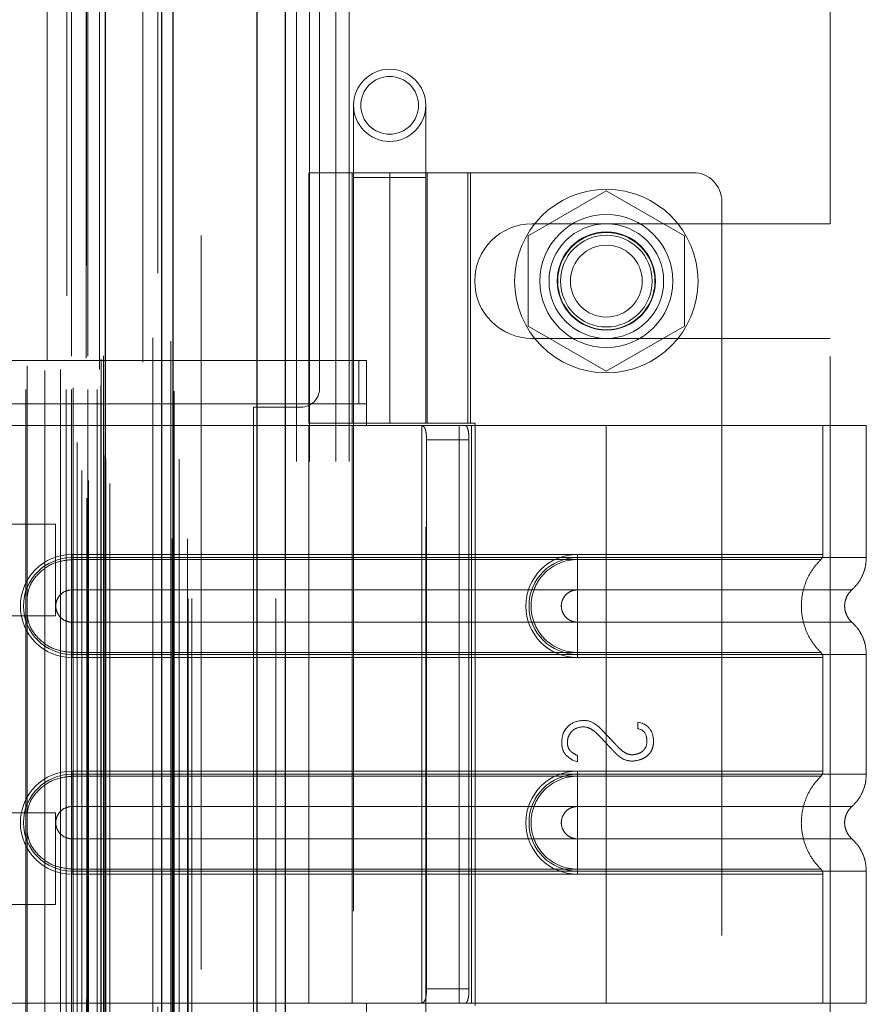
# Model space of a CAD drawing. Header units: inches. Extents: x 0.2 to 10.8, y 0.2 to 8.2.
# Tile 126 of 156: x 5.814 to 5.93, y 3.3 to 3.435. Entities that reach past the tile are written whole.
import ezdxf

# ---------------------------------------------------------------- set-up
doc = ezdxf.new("R2010")
doc.units = ezdxf.units.IN
doc.header["$MEASUREMENT"] = 0
doc.linetypes.add('HIDDEN', pattern=[0.075, 0.05, -0.025])
doc.layers.add('DIMENSIONS', color=140, linetype='Continuous')
doc.styles.add('SLDTEXTSTYLE0', font='TXT', dxfattribs={"width": 0.7})
doc.dimstyles.new('SLDDIMSTYLE0', dxfattribs={"dimtxt": 0.084961, "dimasz": 0.13, "dimexe": 0, "dimexo": 0.0625, "dimgap": 0.02124, "dimtad": 0, "dimtih": 1, "dimtoh": 1, "dimlfac": 20, "dimrnd": 1e-09, "dimzin": 12, "dimdsep": 46, "dimtxsty": 'SLDTEXTSTYLE0', "dimsah": 1, "dimcen": 0.09, "dimadec": 0, "dimazin": 3, "dimtfac": 1, "dimtofl": 0, "dimtmove": 0, "dimatfit": 3, "dimfxl": 0, "dimfrac": 2, "dimtolj": 1, "dimtzin": 12, "dimarcsym": 0})

# ---------------------------------------------------------------- blocks, each defined once
blk = doc.blocks.new('_D_18')
at = {"layer": 'DIMENSIONS'}
for p, q in [((5.80191, 4.9986), (5.37507, 4.9986)), ((5.50007, 4.9986), (5.50007, 4.26256)), ((5.3385, 4.10851), (5.30997, 4.10851)), ((5.30997, 4.10851), (5.30997, 3.97348)), ((5.66164, 4.10851), (5.69017, 4.10851)), ((5.69017, 4.10851), (5.69017, 3.97348)), ((5.30997, 3.97348), (5.3385, 3.97348)), ((5.69017, 3.97348), (5.66164, 3.97348)), ((5.50007, 3.1744), (5.50007, 3.95446)), ((5.80191, 3.1744), (5.37507, 3.1744))]:
    blk.add_line(p, q, dxfattribs=at)
for points in [[(5.50007, 4.9986), (5.48007, 4.8686), (5.52007, 4.8686)], [(5.50007, 3.1744), (5.52007, 3.3044), (5.48007, 3.3044)]]:
    blk.add_solid(points, dxfattribs=at)
at = {"layer": 'DIMENSIONS', "char_height": 0.083333, "attachment_point": 1, "style": 'SLDTEXTSTYLE0'}
for s, insert in [('36.48', (5.3385, 4.23495)), ('926.7', (5.3385, 4.0809))]:
    blk.add_mtext(s, dxfattribs=dict(at, insert=insert))
blk = doc.blocks.new('_D_19')
at = {"layer": 'DIMENSIONS'}
for p, q in [((5.78356, 5.06775), (4.86961, 5.06775)), ((4.99461, 5.06775), (4.99461, 4.31812)), ((4.83304, 4.18799), (4.80451, 4.18799)), ((4.80451, 4.18799), (4.80451, 4.05296)), ((5.15619, 4.18799), (5.18472, 4.18799)), ((5.18472, 4.18799), (5.18472, 4.05296)), ((4.80451, 4.05296), (4.83304, 4.05296)), ((5.18472, 4.05296), (5.15619, 4.05296)), ((4.99461, 3.1052), (4.99461, 3.89891)), ((5.78356, 3.1052), (4.86961, 3.1052))]:
    blk.add_line(p, q, dxfattribs=at)
for points in [[(4.99461, 5.06775), (4.97461, 4.93775), (5.01461, 4.93775)], [(4.99461, 3.1052), (5.01461, 3.2352), (4.97461, 3.2352)]]:
    blk.add_solid(points, dxfattribs=at)
at = {"layer": 'DIMENSIONS', "char_height": 0.083333, "attachment_point": 1, "style": 'SLDTEXTSTYLE0'}
for s, insert in [('39.25', (4.83304, 4.31443)), ('997.0', (4.83304, 4.16038)), ('OPENING', (4.73258, 4.00633))]:
    blk.add_mtext(s, dxfattribs=dict(at, insert=insert))

msp = doc.modelspace()

# ---------------------------------------------------------------- linework, layer by layer
at = {"color": 7, "linetype": 'Continuous', "lineweight": 25}
for p, q in [((5.8465915, 3.0557523), (5.8465915, 5.1225418)), ((5.8504098, 5.12325), (5.8504098, 3.0557523)), ((5.8335643, 3.0557523), (5.8335643, 5.1170023)), ((5.8351459, 3.0557523), (5.8351459, 5.1171577)), ((5.8258824, 3.071415), (5.8258824, 5.1015798))]:
    msp.add_line(p, q, dxfattribs=at)
at = {"color": 7, "linetype": 'HIDDEN', "lineweight": 18}
for p, q in [((5.8465915, 3.0557523), (5.8465915, 5.1225418)), ((5.849137, 3.0557523), (5.849137, 5.1225418)), ((5.849137, 3.0557523), (5.849137, 5.1225418)), ((5.8504098, 5.12325), (5.8504098, 3.0557523)), ((5.8504098, 3.0557523), (5.8504098, 5.12325)), ((5.8504098, 3.0557523), (5.8504098, 5.12325)), ((5.8351459, 3.0557523), (5.8351459, 5.1171577)), ((5.8371643, 3.0557523), (5.8371643, 5.1170023)), ((5.8376915, 3.0557523), (5.8376915, 5.1171577)), ((5.8376915, 3.0557523), (5.8376915, 5.1171577)), ((5.8349933, 3.0639328), (5.8349933, 5.1090621)), ((5.8233471, 3.0694146), (5.8233471, 5.1035803)), ((5.8233471, 3.0694146), (5.8233471, 5.1035803)), ((5.8220645, 3.0724558), (5.8220645, 5.1005391)), ((5.8232965, 5.1011239), (5.8232965, 3.071871)), ((5.8236023, 3.071817), (5.8236023, 5.1011778)), ((5.8265076, 3.071415), (5.8265076, 5.1015798)), ((5.8226599, 3.0732087), (5.8226599, 5.099809)), ((5.8330402, 5.1000814), (5.8330402, 3.0729131)), ((5.8259277, 3.0747056), (5.8259277, 5.0982892)), ((5.8259438, 3.0748314), (5.8259438, 5.0981634)), ((5.8359578, 3.074731), (5.8359578, 5.0982584)), ((5.8206258, 5.0969964), (5.8206258, 3.0760033)), ((5.8256568, 3.0752838), (5.8256568, 5.097711)), ((5.8256568, 3.0752838), (5.8256568, 5.097711)), ((5.8220459, 3.076984), (5.8220459, 5.0960108)), ((5.8309782, 5.093322), (5.8309782, 3.0796717)), ((5.815048, 3.0842256), (5.815048, 5.0887692)), ((5.8205503, 3.0842256), (5.8205503, 5.0887692)), ((5.8212542, 5.0887692), (5.8212542, 3.0842256)), ((5.8212542, 3.0842256), (5.8212542, 5.0887692)), ((5.8215042, 3.0844756), (5.8215042, 5.0885192)), ((5.8232542, 5.0885192), (5.8232542, 3.0844756)), ((5.8235042, 3.0842256), (5.8235042, 5.0887692)), ((5.8235042, 5.0887692), (5.8235042, 3.0842256)), ((5.8247484, 3.0842256), (5.8247484, 5.0887692)), ((5.8247484, 3.0842256), (5.8247484, 5.0887692)), ((5.8352551, 3.083997), (5.8352551, 5.0889992)), ((5.8179712, 5.0882276), (5.8179712, 3.0847655)), ((5.8252542, 3.0847256), (5.8252542, 5.0882692)), ((5.8252542, 3.0847256), (5.8252542, 5.0882692)), ((5.8176428, 3.0868027), (5.8176428, 5.0861921)), ((5.8176428, 3.0868027), (5.8176428, 5.0861921)), ((5.8197758, 3.0869504), (5.8197758, 5.0860436)), ((5.8251076, 5.0869724), (5.8251076, 3.0860224)), ((5.8152092, 3.087468), (5.8152092, 5.0855312)), ((5.8252965, 3.0883735), (5.8252965, 5.0846213)), ((5.8252965, 3.0883735), (5.8252965, 5.0846213)), ((5.8256248, 3.0888374), (5.8256248, 5.0841575)), ((5.8256248, 3.0888374), (5.8256248, 5.0841575)), ((5.8323399, 3.0912916), (5.8323399, 5.0817032)), ((5.8348202, 3.0908244), (5.8348202, 5.0821496)), ((5.8389643, 3.1052023), (5.8389643, 5.0677523)), ((5.8389643, 3.1052023), (5.8389643, 5.0677523)), ((5.8389643, 3.1052023), (5.8389643, 5.0677523)), ((5.8389643, 3.1052023), (5.8389643, 5.0677523)), ((5.8550643, 3.3843273), (5.8550643, 3.7932773)), ((5.8519143, 3.1744023), (5.8519143, 3.5055023)), ((5.8519143, 3.1744023), (5.8519143, 3.5055023)), ((5.8537143, 3.1744023), (5.8537143, 3.5055023)), ((5.8573143, 3.1744023), (5.8573143, 3.5055023)), ((5.8591143, 3.1744023), (5.8591143, 3.5055023)), ((5.8591143, 3.1744023), (5.8591143, 3.5055023)), ((5.9246643, 3.4068148), (5.9246643, 3.4561586)), ((5.8597154, 3.4229575), (5.8597154, 3.4131149)), ((5.869558, 3.4131149), (5.869558, 3.4229575)), ((5.8536131, 3.4137764), (5.8756603, 3.4137764)), ((5.8536131, 3.4137764), (5.8536131, 3.3796228)), ((5.8595186, 3.4137764), (5.8595186, 3.3796228)), ((5.8646367, 3.4137764), (5.8646367, 3.3796228)), ((5.8646367, 3.3796228), (5.8646367, 3.4137764)), ((5.8695804, 3.4137764), (5.8695804, 3.3796228)), ((5.8697548, 3.3796228), (5.8697548, 3.4137764)), ((5.8752847, 3.3796228), (5.8752847, 3.4137764)), ((5.9059753, 3.4137764), (5.8756603, 3.4137764)), ((5.8756603, 3.3796228), (5.8756603, 3.4137764)), ((5.869558, 3.4131149), (5.8597154, 3.4131149)), ((5.8597154, 3.4131149), (5.8597154, 3.2654771)), ((5.869558, 3.2654771), (5.869558, 3.4131149)), ((5.8941643, 3.4112999), (5.8835143, 3.4051511)), ((5.9048143, 3.4051511), (5.8941643, 3.4112999)), ((5.9099123, 3.4098393), (5.9099123, 3.2700756)), ((5.8840393, 3.4068148), (5.9246643, 3.4068148)), ((5.8835143, 3.4051511), (5.8835143, 3.3928536)), ((5.9048143, 3.3928536), (5.9048143, 3.4051511)), ((5.8835143, 3.3928536), (5.8941643, 3.3867048)), ((5.8941643, 3.3867048), (5.9048143, 3.3928536)), ((5.8840393, 3.3911898), (5.9246643, 3.3911898)), ((5.9246643, 3.2887148), (5.9246643, 3.3911898)), ((5.8604113, 3.3881858), (5.8061991, 3.3881858)), ((5.8604113, 3.3822803), (5.8604113, 3.3881858)), ((5.8604113, 3.3881858), (5.8614871, 3.3881858)), ((5.8614871, 3.3822803), (5.8614871, 3.3881858)), ((5.8604113, 3.3822803), (5.8061991, 3.3822803)), ((5.8460643, 3.2980773), (5.8460643, 3.3818273)), ((5.8460643, 3.3818273), (5.8525643, 3.3818273)), ((5.8614871, 3.3822803), (5.8604113, 3.3822803)), ((5.8614871, 3.3822803), (5.8614871, 3.3793275)), ((5.8614871, 3.3793275), (5.8075501, 3.3793275)), ((5.8614871, 3.3793275), (5.8075501, 3.3793275)), ((5.8756603, 3.3796228), (5.8536131, 3.3796228)), ((5.8614871, 3.3793275), (5.8536131, 3.3793275)), ((5.8536131, 3.3793275), (5.8536131, 3.3005874)), ((5.8595186, 3.3793275), (5.8595186, 3.3005874)), ((5.8941643, 3.3793275), (5.8614871, 3.3793275)), ((5.8690234, 3.3793275), (5.8690234, 3.3005874)), ((5.874085, 3.3793275), (5.874085, 3.3005874)), ((5.8756603, 3.3796228), (5.8762689, 3.3796228)), ((5.8757722, 3.3793275), (5.8757722, 3.3005874)), ((5.8757722, 3.3793275), (5.8757722, 3.3005874)), ((5.8762689, 3.3796228), (5.8762689, 3.3002921)), ((5.8941643, 3.3793275), (5.8941643, 3.3613235)), ((5.9295973, 3.3793275), (5.8941643, 3.3793275)), ((5.8941643, 3.3793275), (5.8941643, 3.3613235)), ((5.8941643, 3.3793275), (5.8941643, 3.3617499)), ((5.8941643, 3.3793275), (5.8941643, 3.3617499)), ((5.9236918, 3.3617499), (5.9236918, 3.3793275)), ((5.9295973, 3.3613235), (5.9295973, 3.3793275)), ((5.8696551, 3.377359), (5.8696551, 3.3025559)), ((5.8754456, 3.377359), (5.8696551, 3.377359)), ((5.8754456, 3.377359), (5.8754456, 3.3025559)), ((5.8191076, 3.3658724), (5.7956701, 3.3658724)), ((5.8191076, 3.3533724), (5.8191076, 3.3658724)), ((5.8213296, 3.3617499), (5.8941643, 3.3617499)), ((5.8213296, 3.3617499), (5.8213296, 3.3610476)), ((5.8941643, 3.3617499), (5.8902272, 3.3617499)), ((5.8902272, 3.3617499), (5.8902272, 3.3610476)), ((5.8213296, 3.3613235), (5.8941643, 3.3613235)), ((5.8213296, 3.3613235), (5.8213296, 3.3569186)), ((5.8213296, 3.3610476), (5.8941643, 3.3610476)), ((5.8902272, 3.3613235), (5.8902272, 3.3569186)), ((5.8941643, 3.3613235), (5.8902272, 3.3613235)), ((5.8941643, 3.3610476), (5.8902272, 3.3610476)), ((5.8213296, 3.3569186), (5.8941643, 3.3569186)), ((5.8941643, 3.3569186), (5.8902272, 3.3569186)), ((5.7956701, 3.3533724), (5.8191076, 3.3533724)), ((5.8213296, 3.348119), (5.8213296, 3.3525239)), ((5.8941643, 3.3525239), (5.8213296, 3.3525239)), ((5.8902272, 3.3525239), (5.8941643, 3.3525239)), ((5.8902272, 3.348119), (5.8902272, 3.3525239)), ((5.8213296, 3.3476926), (5.8213296, 3.3483949)), ((5.8941643, 3.3483949), (5.8213296, 3.3483949)), ((5.8941643, 3.348119), (5.8213296, 3.348119)), ((5.8902272, 3.3483949), (5.8941643, 3.3483949)), ((5.8902272, 3.3476926), (5.8902272, 3.3483949)), ((5.8902272, 3.348119), (5.8941643, 3.348119)), ((5.8941643, 3.348119), (5.8941643, 3.3317959)), ((5.8941643, 3.348119), (5.8941643, 3.3317959)), ((5.9295973, 3.3317959), (5.9295973, 3.348119)), ((5.8941643, 3.3476926), (5.8213296, 3.3476926)), ((5.8902272, 3.3476926), (5.8941643, 3.3476926)), ((5.8941643, 3.3476926), (5.8941643, 3.3322224)), ((5.8941643, 3.3476926), (5.8941643, 3.3322224)), ((5.9236918, 3.3322224), (5.9236918, 3.3476926)), ((5.8984784, 3.3388824), (5.8990356, 3.3387383)), ((5.8984784, 3.3379889), (5.8984784, 3.3388824)), ((5.8902347, 3.3334924), (5.8895429, 3.3337229)), ((5.8902347, 3.3343379), (5.8902347, 3.3334924)), ((5.8213296, 3.3322224), (5.8941643, 3.3322224)), ((5.8213296, 3.3322224), (5.8213296, 3.33152)), ((5.8902272, 3.3322224), (5.8902272, 3.33152)), ((5.8941643, 3.3322224), (5.8902272, 3.3322224)), ((5.8213296, 3.3317959), (5.8941643, 3.3317959)), ((5.8213296, 3.3317959), (5.8213296, 3.327391)), ((5.8213296, 3.33152), (5.8941643, 3.33152)), ((5.8902272, 3.3317959), (5.8902272, 3.327391)), ((5.8941643, 3.3317959), (5.8902272, 3.3317959)), ((5.8941643, 3.33152), (5.8902272, 3.33152)), ((5.8191076, 3.3265224), (5.7956701, 3.3265224)), ((5.8191076, 3.3140224), (5.8191076, 3.3265224)), ((5.8213296, 3.327391), (5.8941643, 3.327391)), ((5.8941643, 3.327391), (5.8902272, 3.327391)), ((5.8213296, 3.3185914), (5.8213296, 3.3229963)), ((5.8941643, 3.3229963), (5.8213296, 3.3229963)), ((5.8902272, 3.3229963), (5.8941643, 3.3229963)), ((5.8902272, 3.3185914), (5.8902272, 3.3229963)), ((5.8213296, 3.318165), (5.8213296, 3.3188673)), ((5.8941643, 3.3188673), (5.8213296, 3.3188673)), ((5.8941643, 3.3185914), (5.8213296, 3.3185914)), ((5.8902272, 3.3188673), (5.8941643, 3.3188673)), ((5.8902272, 3.318165), (5.8902272, 3.3188673)), ((5.8902272, 3.3185914), (5.8941643, 3.3185914)), ((5.8941643, 3.3185914), (5.8941643, 3.3005874)), ((5.8941643, 3.3185914), (5.8941643, 3.3005874)), ((5.9295973, 3.3005874), (5.9295973, 3.3185914)), ((5.8941643, 3.318165), (5.8213296, 3.318165)), ((5.8902272, 3.318165), (5.8941643, 3.318165)), ((5.8941643, 3.318165), (5.8941643, 3.3005874)), ((5.8941643, 3.318165), (5.8941643, 3.3005874)), ((5.9236918, 3.3005874), (5.9236918, 3.318165)), ((5.7956701, 3.3140224), (5.8191076, 3.3140224)), ((5.8696551, 3.3025559), (5.8754456, 3.3025559)), ((5.8075501, 3.3005874), (5.8614871, 3.3005874)), ((5.8075501, 3.3005874), (5.8614871, 3.3005874)), ((5.8614871, 3.3005874), (5.8536131, 3.3005874)), ((5.8614871, 3.3005874), (5.8614871, 3.2976346)), ((5.8941643, 3.3005874), (5.8614871, 3.3005874)), ((5.9295973, 3.3005874), (5.8941643, 3.3005874))]:
    msp.add_line(p, q, dxfattribs=at)
at = {"color": 7, "linetype": 'HIDDEN', "lineweight": 18, "flags": 128}
for points in [[(5.8370977, 3.0638986), (5.8370979, 4.0784026), (5.8370977, 5.1090963)], [(5.8370977, 3.0638966), (5.8370979, 4.0658172), (5.8370977, 5.1090961)], [(5.8359578, 3.0747242), (5.8359579, 4.1077342), (5.8359578, 5.0982718)], [(5.8352551, 3.0840072), (5.8352555, 4.0451333), (5.8352551, 5.0889981)], [(5.8309855, 5.0879743), (5.8309854, 4.0945813), (5.8309855, 3.0850196)], [(5.8309855, 5.0879764), (5.8309855, 4.1071758), (5.8309855, 3.0850196)]]:
    msp.add_lwpolyline(points, dxfattribs=at)
at = {"color": 7, "linetype": 'HIDDEN', "lineweight": 18}
for centre, radius in [((5.8646367, 3.4229575), 0.0049213), ((5.8646367, 3.4229575), 0.003937), ((5.8941643, 3.3990023), 0.0125), ((5.8941643, 3.3990126), 0.0090551), ((5.8941643, 3.3990023), 0.0078125), ((5.8941643, 3.3990126), 0.0066929), ((5.8941643, 3.3990023), 0.006625), ((5.8941643, 3.3990023), 0.00625), ((5.8941643, 3.3990023), 0.0048975)]:
    msp.add_circle(centre, radius, dxfattribs=at)
for centre, radius, start, end in [((5.9059753, 3.4098393), 0.003937, 0, 90), ((5.8840393, 3.3990023), 0.0078125, 90, 270), ((5.8525643, 3.3843273), 0.0025, 270, 0), ((5.8213296, 3.3547212), 0.0070287, 90, 270), ((5.8902272, 3.3547212), 0.0070287, 90, 270), ((5.8213296, 3.3547212), 0.0066023, 90, 270), ((5.8902272, 3.3547212), 0.0066023, 90, 270), ((5.8213296, 3.3251937), 0.0070287, 90, 270), ((5.8902272, 3.3251937), 0.0070287, 90, 270), ((5.8213296, 3.3251937), 0.0066023, 90, 270), ((5.8902272, 3.3251937), 0.0066023, 90, 270)]:
    msp.add_arc(centre, radius, start, end, dxfattribs=at)
for points, knots in [([(5.8688824, 3.3793275), (5.8690298, 3.3793275), (5.8691576, 3.379282), (5.8693666, 3.3790933), (5.8694466, 3.3789497), (5.8695623, 3.3785869), (5.8695993, 3.3783654), (5.8696452, 3.3778851), (5.8696551, 3.3776231), (5.8696551, 3.377359)], [0, 0, 0, 0, 0.25, 0.25, 0.5, 0.5, 0.75, 0.75, 1, 1, 1, 1]), ([(5.8754456, 3.377359), (5.8754456, 3.3776198), (5.8754358, 3.3778758), (5.8753941, 3.3783536), (5.875362, 3.3785723), (5.8752716, 3.3789354), (5.8752122, 3.3790817), (5.8750677, 3.3792765), (5.8749812, 3.3793275), (5.8748852, 3.3793275)], [0, 0, 0, 0, 0.25, 0.25, 0.5, 0.5, 0.75, 0.75, 1, 1, 1, 1]), ([(5.8941643, 3.3617499), (5.8986751, 3.3617499), (5.9063975, 3.3617499), (5.9159511, 3.3617499), (5.9221547, 3.3617499), (5.9244605, 3.3617499), (5.9221547, 3.3617499), (5.9159511, 3.3617499), (5.9063975, 3.3617499), (5.8986751, 3.3617499), (5.8941643, 3.3617499)], [4.71239975, 4.71239975, 4.71239975, 4.71239975, 5.17054869, 5.49779793, 5.89049701, 6.2831961, 6.67589519, 7.06859428, 7.39584352, 7.85399245, 7.85399245, 7.85399245, 7.85399245]), ([(5.9233939, 3.3610444), (5.9234383, 3.3610925), (5.923528, 3.3611896), (5.9236198, 3.3613672), (5.9236821, 3.3615571), (5.9236886, 3.3616891), (5.9236918, 3.3617545)], [0, 0, 0, 0, 0.24752408, 0.49999998, 0.75247589, 1, 1, 1, 1]), ([(5.8152092, 3.3557567), (5.8152733, 3.3562279), (5.8154493, 3.3575224), (5.816767, 3.3592941), (5.8188387, 3.3607636), (5.8204993, 3.3609529), (5.8213296, 3.3610476)], [0, 0, 0, 0, 0.16020075, 0.44013383, 0.72006692, 1, 1, 1, 1]), ([(5.8902272, 3.3610476), (5.8885643, 3.3610643), (5.8861058, 3.3600145), (5.8842304, 3.357205), (5.8837361, 3.3547212), (5.8842304, 3.3522375), (5.8861058, 3.3494279), (5.8885643, 3.3483782), (5.8902272, 3.3483949)], [6.28318531, 6.28318531, 6.28318531, 6.28318531, 7.06858347, 7.46128255, 7.85398163, 8.24668072, 8.6393798, 9.42477796, 9.42477796, 9.42477796, 9.42477796]), ([(5.8941642, 3.3613235), (5.8941642, 3.3605198), (5.8941642, 3.3588346), (5.8941642, 3.3574516), (5.8941642, 3.356918)], [0.052118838, 0.052118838, 0.052118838, 0.052118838, 0.500001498, 0.948006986, 0.948006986, 0.948006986, 0.948006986]), ([(5.8941643, 3.3613235), (5.8964833, 3.3613235), (5.8988024, 3.3613235), (5.9033514, 3.3613235), (5.9055813, 3.3613235), (5.9098665, 3.3613235), (5.9119216, 3.3613235), (5.9157781, 3.3613235), (5.9175794, 3.3613235), (5.9208591, 3.3613235), (5.9223374, 3.3613235), (5.9249142, 3.3613235), (5.9260127, 3.3613235), (5.9277876, 3.3613235), (5.9284641, 3.3613235), (5.9293689, 3.3613235), (5.9295973, 3.3613235), (5.9295973, 3.3613235), (5.9293689, 3.3613235), (5.9284641, 3.3613235), (5.9277876, 3.3613235), (5.9260127, 3.3613235), (5.9249142, 3.3613235), (5.9223374, 3.3613235), (5.9208591, 3.3613235), (5.9175794, 3.3613235), (5.9157781, 3.3613235), (5.9119216, 3.3613235), (5.9098665, 3.3613235), (5.9055813, 3.3613235), (5.9033514, 3.3613235), (5.8988024, 3.3613235), (5.8964833, 3.3613235), (5.8941643, 3.3613235)], [0, 0, 0, 0, 0.0625, 0.0625, 0.125, 0.125, 0.1875, 0.1875, 0.25, 0.25, 0.3125, 0.3125, 0.375, 0.375, 0.4375, 0.4375, 0.5, 0.5, 0.5625, 0.5625, 0.625, 0.625, 0.6875, 0.6875, 0.75, 0.75, 0.8125, 0.8125, 0.875, 0.875, 0.9375, 0.9375, 1, 1, 1, 1]), ([(5.8941643, 3.3613235), (5.8941643, 3.3604949), (5.8941643, 3.3596667), (5.8941643, 3.3581541), (5.8941643, 3.3574705), (5.8941643, 3.3569186)], [0, 0, 0, 0, 0.5, 0.5, 1, 1, 1, 1]), ([(5.8941643, 3.3610476), (5.8979916, 3.3610476), (5.9018153, 3.3610476), (5.9088863, 3.3610477), (5.9121298, 3.3610477), (5.9175389, 3.3610477), (5.9197075, 3.3610477), (5.922635, 3.3610478), (5.9233969, 3.3610478), (5.9233961, 3.3610478), (5.922636, 3.3610478), (5.9197069, 3.3610479), (5.9175397, 3.3610479), (5.9121297, 3.3610479), (5.9088866, 3.3610479), (5.9018154, 3.361048), (5.8979921, 3.361048), (5.8941643, 3.361048)], [0, 0, 0, 0, 0.125, 0.125, 0.25, 0.25, 0.375, 0.375, 0.5, 0.5, 0.625, 0.625, 0.75, 0.75, 0.875, 0.875, 1, 1, 1, 1]), ([(5.8941643, 3.3483949), (5.8941643, 3.3500338), (5.8941643, 3.3547212), (5.8941643, 3.3594087), (5.8941643, 3.3610476)], [0.027131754, 0.027131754, 0.027131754, 0.027131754, 0.5, 0.972868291, 0.972868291, 0.972868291, 0.972868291]), ([(5.9234577, 3.3483359), (5.9230526, 3.3487726), (5.9222426, 3.3496457), (5.9214014, 3.3512351), (5.9208647, 3.3529399), (5.9206801, 3.3547212), (5.9208647, 3.3565026), (5.9214014, 3.3582073), (5.9222426, 3.3597968), (5.9230526, 3.3606699), (5.9234577, 3.3611066)], [0, 0, 0, 0, 0.12508578, 0.25012635, 0.37515545, 0.5, 0.62484455, 0.74987365, 0.87491422, 1, 1, 1, 1]), ([(5.9276036, 3.3568993), (5.9278956, 3.3571911), (5.9284863, 3.3577812), (5.929112, 3.3588803), (5.9295212, 3.3600773), (5.9295722, 3.3609111), (5.9295974, 3.3613235)], [0, 0, 0, 0, 0.2471303, 0.49986639, 0.75266195, 1, 1, 1, 1]), ([(5.8213296, 3.3525239), (5.821042, 3.3525239), (5.8207545, 3.3525811), (5.820223, 3.3528012), (5.8199792, 3.3529641), (5.8195725, 3.3533709), (5.8194096, 3.3536146), (5.8191895, 3.3541461), (5.8191323, 3.3544336), (5.8191323, 3.3550089), (5.8191895, 3.3552964), (5.8194096, 3.3558279), (5.8195725, 3.3560716), (5.8199792, 3.3564784), (5.820223, 3.3566412), (5.8207545, 3.3568614), (5.821042, 3.3569186), (5.8213296, 3.3569186)], [0, 0, 0, 0, 0.125, 0.125, 0.25, 0.25, 0.375, 0.375, 0.5, 0.5, 0.625, 0.625, 0.75, 0.75, 0.875, 0.875, 1, 1, 1, 1]), ([(5.8902272, 3.3569186), (5.8899396, 3.3569186), (5.8896521, 3.3568614), (5.8891206, 3.3566412), (5.8888769, 3.3564784), (5.8884701, 3.3560716), (5.8883072, 3.3558279), (5.8880871, 3.3552964), (5.8880299, 3.3550089), (5.8880299, 3.3544336), (5.8880871, 3.3541461), (5.8883072, 3.3536146), (5.8884701, 3.3533709), (5.8888769, 3.3529641), (5.8891206, 3.3528012), (5.8896521, 3.3525811), (5.8899396, 3.3525239), (5.8902272, 3.3525239)], [0, 0, 0, 0, 0.125, 0.125, 0.25, 0.25, 0.375, 0.375, 0.5, 0.5, 0.625, 0.625, 0.75, 0.75, 0.875, 0.875, 1, 1, 1, 1]), ([(5.8941643, 3.356918), (5.8991265, 3.356918), (5.9077739, 3.356918), (5.9186476, 3.356918), (5.9258402, 3.356918), (5.928517, 3.356918), (5.9258402, 3.356918), (5.9186476, 3.356918), (5.9077739, 3.356918), (5.8991265, 3.356918), (5.8941643, 3.356918)], [4.71241411, 4.71241411, 4.71241411, 4.71241411, 5.15721613, 5.48839216, 5.88580339, 6.28321463, 6.68062587, 7.0780371, 7.40921314, 7.85401516, 7.85401516, 7.85401516, 7.85401516]), ([(5.9276469, 3.3525047), (5.9274989, 3.3526522), (5.9272025, 3.3529476), (5.9268914, 3.3534984), (5.9266911, 3.3540946), (5.9266212, 3.3547212), (5.9266911, 3.3553479), (5.9268914, 3.355944), (5.9272025, 3.3564949), (5.9274989, 3.3567903), (5.9276469, 3.3569378)], [0, 0, 0, 0, 0.12483242, 0.24993914, 0.37510573, 0.5, 0.62489427, 0.75006086, 0.87516758, 1, 1, 1, 1]), ([(5.8213296, 3.3483949), (5.8204993, 3.3484895), (5.8188387, 3.3486788), (5.816767, 3.3501483), (5.8154493, 3.3519201), (5.8152733, 3.3532146), (5.8152092, 3.3536857)], [0, 0, 0, 0, 0.27993308, 0.55986617, 0.83979925, 1, 1, 1, 1]), ([(5.8941642, 3.348119), (5.8941642, 3.3489227), (5.8941642, 3.3506078), (5.8941642, 3.3519909), (5.8941642, 3.3525244)], [0.052118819, 0.052118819, 0.052118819, 0.052118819, 0.500001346, 0.948007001, 0.948007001, 0.948007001, 0.948007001]), ([(5.8941643, 3.3525244), (5.8991265, 3.3525244), (5.9077739, 3.3525244), (5.9186476, 3.3525244), (5.9258402, 3.3525244), (5.928517, 3.3525244), (5.9258402, 3.3525244), (5.9186476, 3.3525244), (5.9077739, 3.3525244), (5.8991265, 3.3525244), (5.8941643, 3.3525244)], [4.71236405, 4.71236405, 4.71236405, 4.71236405, 5.15716608, 5.48834211, 5.88575335, 6.2831646, 6.68057584, 7.07798708, 7.40916311, 7.85396503, 7.85396503, 7.85396503, 7.85396503]), ([(5.8941643, 3.348119), (5.8941643, 3.3489476), (5.8941643, 3.3497758), (5.8941643, 3.3512884), (5.8941643, 3.351972), (5.8941643, 3.3525239)], [0, 0, 0, 0, 0.5, 0.5, 1, 1, 1, 1]), ([(5.9295974, 3.348119), (5.9295722, 3.3485313), (5.9295212, 3.3493652), (5.929112, 3.3505622), (5.9284863, 3.3516612), (5.9278956, 3.3522514), (5.9276036, 3.3525431)], [0, 0, 0, 0, 0.24733805, 0.50013361, 0.75286969, 1, 1, 1, 1]), ([(5.8941643, 3.3483945), (5.8979921, 3.3483945), (5.9018154, 3.3483945), (5.9088866, 3.3483945), (5.9121297, 3.3483946), (5.9175397, 3.3483946), (5.9197069, 3.3483946), (5.922636, 3.3483946), (5.9233961, 3.3483947), (5.9233969, 3.3483947), (5.922635, 3.3483947), (5.9197075, 3.3483947), (5.9175389, 3.3483947), (5.9121298, 3.3483948), (5.9088863, 3.3483948), (5.9018153, 3.3483948), (5.8979916, 3.3483948), (5.8941643, 3.3483949)], [0, 0, 0, 0, 0.125, 0.125, 0.25, 0.25, 0.375, 0.375, 0.5, 0.5, 0.625, 0.625, 0.75, 0.75, 0.875, 0.875, 1, 1, 1, 1]), ([(5.8941643, 3.348119), (5.8964833, 3.348119), (5.8988024, 3.348119), (5.9033514, 3.348119), (5.9055813, 3.348119), (5.9098665, 3.348119), (5.9119216, 3.348119), (5.9157781, 3.348119), (5.9175794, 3.348119), (5.9208591, 3.348119), (5.9223374, 3.348119), (5.9249142, 3.348119), (5.9260127, 3.348119), (5.9277876, 3.348119), (5.9284641, 3.348119), (5.9293689, 3.348119), (5.9295973, 3.348119), (5.9295973, 3.348119), (5.9293689, 3.348119), (5.9284641, 3.348119), (5.9277876, 3.348119), (5.9260127, 3.348119), (5.9249142, 3.348119), (5.9223374, 3.348119), (5.9208591, 3.348119), (5.9175794, 3.348119), (5.9157781, 3.348119), (5.9119216, 3.348119), (5.9098665, 3.348119), (5.9055813, 3.348119), (5.9033514, 3.348119), (5.8988024, 3.348119), (5.8964833, 3.348119), (5.8941643, 3.348119)], [0, 0, 0, 0, 0.0625, 0.0625, 0.125, 0.125, 0.1875, 0.1875, 0.25, 0.25, 0.3125, 0.3125, 0.375, 0.375, 0.4375, 0.4375, 0.5, 0.5, 0.5625, 0.5625, 0.625, 0.625, 0.6875, 0.6875, 0.75, 0.75, 0.8125, 0.8125, 0.875, 0.875, 0.9375, 0.9375, 1, 1, 1, 1]), ([(5.9236918, 3.347688), (5.9236886, 3.3477534), (5.9236821, 3.3478854), (5.9236198, 3.3480753), (5.923528, 3.3482528), (5.9234383, 3.34835), (5.9233939, 3.3483981)], [0, 0, 0, 0, 0.2475241, 0.50000001, 0.75247591, 1, 1, 1, 1]), ([(5.8941643, 3.3476926), (5.8986751, 3.3476926), (5.9063975, 3.3476926), (5.9159511, 3.3476926), (5.9221547, 3.3476926), (5.9244605, 3.3476926), (5.9221547, 3.3476926), (5.9159511, 3.3476926), (5.9063975, 3.3476926), (5.8986751, 3.3476926), (5.8941643, 3.3476926)], [4.71239001, 4.71239001, 4.71239001, 4.71239001, 5.17053895, 5.49778819, 5.89048727, 6.28318636, 6.67588545, 7.06858454, 7.39583378, 7.85398272, 7.85398272, 7.85398272, 7.85398272]), ([(5.8895429, 3.3337229), (5.8893335, 3.3338714), (5.8889855, 3.3341272), (5.8886926, 3.3343825), (5.8885972, 3.3344768), (5.8884074, 3.3347344), (5.8881862, 3.3351837), (5.888042, 3.3360524), (5.888172, 3.3371471), (5.8885706, 3.3379851), (5.8895052, 3.3388728), (5.8904523, 3.3391226), (5.8912051, 3.3391226)], [0, 0, 0, 0, 0.0625, 0.125, 0.15625, 0.1875, 0.25, 0.375, 0.5, 0.625, 0.75, 1, 1, 1, 1]), ([(5.8990356, 3.3387383), (5.8994726, 3.3385684), (5.9001637, 3.3380734), (5.9005618, 3.3371018), (5.9006163, 3.3360416), (5.9004784, 3.3353196), (5.9001858, 3.3347295), (5.8996449, 3.3341991), (5.8992356, 3.3339559), (5.8985463, 3.3336806), (5.897515, 3.3334974), (5.8964787, 3.3337855), (5.8957848, 3.33432), (5.895507, 3.3345708), (5.8952483, 3.3348388), (5.8951155, 3.334982), (5.8948301, 3.3352852), (5.8944514, 3.3356905), (5.8939813, 3.336192), (5.8936021, 3.3365957), (5.8933144, 3.3368989), (5.8931823, 3.3370392), (5.8929277, 3.337302), (5.8926409, 3.3375616), (5.8921787, 3.3379122), (5.8914088, 3.3383092), (5.8903604, 3.3382284), (5.889602, 3.3378616), (5.8890263, 3.3370879), (5.8888464, 3.336434), (5.8888612, 3.3356571), (5.8890688, 3.3351772), (5.8893605, 3.3348675), (5.889575, 3.3347162), (5.8899351, 3.3344968), (5.8902347, 3.3343379)], [0, 0, 0, 0, 0.0625, 0.125, 0.15625, 0.1875, 0.21875, 0.25, 0.28125, 0.3125, 0.375, 0.4375, 0.453125, 0.46875, 0.4765625, 0.484375, 0.5, 0.53125, 0.5625, 0.59375, 0.609375, 0.6171875, 0.625, 0.640625, 0.65625, 0.6875, 0.75, 0.8125, 0.84375, 0.875, 0.90625, 0.9375, 0.953125, 0.96875, 1, 1, 1, 1]), ([(5.8912051, 3.3391226), (5.8916937, 3.3391226), (5.8923039, 3.3389088), (5.8930257, 3.3383594), (5.8935332, 3.3378745), (5.8939853, 3.337377), (5.894589, 3.3367533), (5.8950569, 3.3362584), (5.8954265, 3.3358666), (5.8955713, 3.3357086), (5.8959611, 3.3353003), (5.8963456, 3.3349649), (5.8969585, 3.3345433), (5.8976183, 3.3344093), (5.8982996, 3.3345137), (5.8987729, 3.3346989), (5.8991061, 3.3349158), (5.8995523, 3.3353912), (5.899708, 3.335966), (5.89968, 3.3366667), (5.8994979, 3.3375052), (5.8990396, 3.3378954), (5.8984784, 3.3379889)], [0, 0, 0, 0, 0.125, 0.15625, 0.1875, 0.25, 0.3125, 0.375, 0.40625, 0.421875, 0.4375, 0.46875, 0.5, 0.5625, 0.625, 0.6875, 0.71875, 0.75, 0.8125, 0.84375, 0.875, 1, 1, 1, 1]), ([(5.8941643, 3.3322224), (5.8985161, 3.3322224), (5.906101, 3.3322224), (5.915662, 3.3322224), (5.9220248, 3.3322224), (5.9244685, 3.3322224), (5.9222446, 3.3322224), (5.9160575, 3.3322224), (5.9064708, 3.3322224), (5.8987022, 3.3322224), (5.8941643, 3.3322224)], [4.71239469, 4.71239469, 4.71239469, 4.71239469, 5.154448, 5.48366074, 5.87871603, 6.27377131, 6.6688266, 7.06388188, 7.39309462, 7.85399245, 7.85399245, 7.85399245, 7.85399245]), ([(5.9233939, 3.3315169), (5.9234383, 3.3315649), (5.9235279, 3.3316621), (5.9236198, 3.3318396), (5.9236821, 3.3320295), (5.9236886, 3.3321615), (5.9236918, 3.3322269)], [0, 0, 0, 0, 0.247524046, 0.49999994, 0.752475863, 1, 1, 1, 1]), ([(5.8152092, 3.3262292), (5.8152733, 3.3267004), (5.8154493, 3.3279949), (5.816767, 3.3297666), (5.8188387, 3.3312361), (5.8204993, 3.3314254), (5.8213296, 3.33152)], [0, 0, 0, 0, 0.160200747, 0.440133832, 0.720066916, 1, 1, 1, 1]), ([(5.8902272, 3.33152), (5.8885643, 3.3315367), (5.8861058, 3.330487), (5.8842304, 3.3276774), (5.8837361, 3.3251937), (5.8842304, 3.3227099), (5.8861058, 3.3199004), (5.8885643, 3.3188507), (5.8902272, 3.3188673)], [6.28318531, 6.28318531, 6.28318531, 6.28318531, 7.06858347, 7.46128255, 7.85398163, 8.24668072, 8.6393798, 9.42477796, 9.42477796, 9.42477796, 9.42477796]), ([(5.8941642, 3.3317959), (5.8941642, 3.3309922), (5.8941642, 3.3293071), (5.8941642, 3.327924), (5.8941642, 3.3273905)], [0.052118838, 0.052118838, 0.052118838, 0.052118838, 0.500001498, 0.948006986, 0.948006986, 0.948006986, 0.948006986]), ([(5.8941642, 3.33152), (5.8953823, 3.33152), (5.8966772, 3.33152), (5.8994122, 3.33152), (5.9008527, 3.33152), (5.9038462, 3.33152), (5.9053995, 3.33152), (5.9085488, 3.33152), (5.9101449, 3.33152), (5.9132631, 3.33152), (5.9147847, 3.33152), (5.9175933, 3.33152), (5.918879, 3.33152), (5.9210369, 3.33152), (5.9219072, 3.33152), (5.923088, 3.33152), (5.9233971, 3.33152), (5.9233971, 3.33152), (5.923088, 3.33152), (5.9219072, 3.33152), (5.9210369, 3.33152), (5.918879, 3.33152), (5.9175933, 3.33152), (5.9147847, 3.33152), (5.9132631, 3.33152), (5.9101449, 3.33152), (5.9085488, 3.33152), (5.9053995, 3.33152), (5.9038462, 3.33152), (5.9008527, 3.33152), (5.8994122, 3.33152), (5.8966772, 3.33152), (5.8953823, 3.33152), (5.8941643, 3.33152)], [0, 0, 0, 0, 0.0625, 0.0625, 0.125, 0.125, 0.1875, 0.1875, 0.25, 0.25, 0.3125, 0.3125, 0.375, 0.375, 0.4375, 0.4375, 0.5, 0.5, 0.5625, 0.5625, 0.625, 0.625, 0.6875, 0.6875, 0.75, 0.75, 0.8125, 0.8125, 0.875, 0.875, 0.9375, 0.9375, 1, 1, 1, 1]), ([(5.8941643, 3.3317959), (5.8964833, 3.3317959), (5.8988024, 3.3317959), (5.9033514, 3.3317959), (5.9055813, 3.3317959), (5.9098665, 3.3317959), (5.9119216, 3.3317959), (5.9157781, 3.3317959), (5.9175794, 3.3317959), (5.9208591, 3.3317959), (5.9223374, 3.3317959), (5.9249142, 3.3317959), (5.9260127, 3.3317959), (5.9277876, 3.3317959), (5.9284641, 3.3317959), (5.9293689, 3.3317959), (5.9295973, 3.3317959), (5.9295973, 3.3317959), (5.9293689, 3.3317959), (5.9284641, 3.3317959), (5.9277876, 3.3317959), (5.9260127, 3.3317959), (5.9249142, 3.3317959), (5.9223374, 3.3317959), (5.9208591, 3.3317959), (5.9175794, 3.3317959), (5.9157781, 3.3317959), (5.9119216, 3.3317959), (5.9098665, 3.3317959), (5.9055813, 3.3317959), (5.9033514, 3.3317959), (5.8988024, 3.3317959), (5.8964833, 3.3317959), (5.8941643, 3.3317959)], [0, 0, 0, 0, 0.0625, 0.0625, 0.125, 0.125, 0.1875, 0.1875, 0.25, 0.25, 0.3125, 0.3125, 0.375, 0.375, 0.4375, 0.4375, 0.5, 0.5, 0.5625, 0.5625, 0.625, 0.625, 0.6875, 0.6875, 0.75, 0.75, 0.8125, 0.8125, 0.875, 0.875, 0.9375, 0.9375, 1, 1, 1, 1]), ([(5.8941643, 3.3317959), (5.8941643, 3.3309673), (5.8941643, 3.3301391), (5.8941643, 3.3286265), (5.8941643, 3.3279429), (5.8941643, 3.327391)], [0, 0, 0, 0, 0.5, 0.5, 1, 1, 1, 1]), ([(5.9234577, 3.3188084), (5.9230552, 3.3192466), (5.9222498, 3.3201235), (5.9214077, 3.3217114), (5.9208668, 3.3234141), (5.9206792, 3.3251937), (5.9208668, 3.3269733), (5.9214077, 3.328676), (5.9222498, 3.3302639), (5.9230552, 3.3311407), (5.9234577, 3.331579)], [0, 0, 0, 0, 0.12505483, 0.25020853, 0.37526383, 0.5, 0.62473617, 0.74979147, 0.87494517, 1, 1, 1, 1]), ([(5.9276036, 3.3273718), (5.9278956, 3.3276635), (5.9284863, 3.3282537), (5.929112, 3.3293527), (5.9295212, 3.3305497), (5.9295722, 3.3313836), (5.9295974, 3.3317959)], [0, 0, 0, 0, 0.2471303, 0.49986639, 0.75266195, 1, 1, 1, 1]), ([(5.8213296, 3.3229963), (5.821042, 3.3229963), (5.8207545, 3.3230535), (5.820223, 3.3232737), (5.8199792, 3.3234365), (5.8195725, 3.3238433), (5.8194096, 3.3240871), (5.8191895, 3.3246185), (5.8191323, 3.324906), (5.8191323, 3.3254813), (5.8191895, 3.3257688), (5.8194096, 3.3263003), (5.8195725, 3.326544), (5.8199792, 3.3269508), (5.820223, 3.3271137), (5.8207545, 3.3273338), (5.821042, 3.327391), (5.8213296, 3.327391)], [0, 0, 0, 0, 0.125, 0.125, 0.25, 0.25, 0.375, 0.375, 0.5, 0.5, 0.625, 0.625, 0.75, 0.75, 0.875, 0.875, 1, 1, 1, 1]), ([(5.8902272, 3.327391), (5.8899396, 3.327391), (5.8896521, 3.3273338), (5.8891206, 3.3271137), (5.8888769, 3.3269508), (5.8884701, 3.326544), (5.8883072, 3.3263003), (5.8880871, 3.3257688), (5.8880299, 3.3254813), (5.8880299, 3.324906), (5.8880871, 3.3246185), (5.8883072, 3.3240871), (5.8884701, 3.3238433), (5.8888769, 3.3234365), (5.8891206, 3.3232737), (5.8896521, 3.3230535), (5.8899396, 3.3229963), (5.8902272, 3.3229963)], [0, 0, 0, 0, 0.125, 0.125, 0.25, 0.25, 0.375, 0.375, 0.5, 0.5, 0.625, 0.625, 0.75, 0.75, 0.875, 0.875, 1, 1, 1, 1]), ([(5.8941643, 3.3273905), (5.8991265, 3.3273905), (5.9077739, 3.3273905), (5.9186476, 3.3273905), (5.9258402, 3.3273905), (5.928517, 3.3273905), (5.9258402, 3.3273905), (5.9186476, 3.3273905), (5.9077739, 3.3273905), (5.8991265, 3.3273905), (5.8941643, 3.3273905)], [4.71241411, 4.71241411, 4.71241411, 4.71241411, 5.15721613, 5.48839216, 5.88580339, 6.28321463, 6.68062587, 7.0780371, 7.40921314, 7.85401516, 7.85401516, 7.85401516, 7.85401516]), ([(5.9276469, 3.3229771), (5.9274989, 3.3231246), (5.9272025, 3.32342), (5.9268914, 3.3239709), (5.9266911, 3.324567), (5.9266212, 3.3251937), (5.9266911, 3.3258203), (5.9268914, 3.3264165), (5.9272025, 3.3269673), (5.9274989, 3.3272627), (5.9276469, 3.3274102)], [0, 0, 0, 0, 0.12483242, 0.24993914, 0.37510573, 0.5, 0.62489427, 0.75006086, 0.87516758, 1, 1, 1, 1]), ([(5.8213296, 3.3188673), (5.8204993, 3.318962), (5.8188387, 3.3191513), (5.816767, 3.3206208), (5.8154493, 3.3223925), (5.8152733, 3.323687), (5.8152092, 3.3241582)], [0, 0, 0, 0, 0.27993308, 0.55986617, 0.83979925, 1, 1, 1, 1]), ([(5.8941642, 3.3185914), (5.8941642, 3.3193951), (5.8941642, 3.3210803), (5.8941642, 3.3224633), (5.8941642, 3.3229969)], [0.052118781, 0.052118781, 0.052118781, 0.052118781, 0.500001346, 0.948006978, 0.948006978, 0.948006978, 0.948006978]), ([(5.8941643, 3.3229969), (5.8991265, 3.3229969), (5.9077739, 3.3229969), (5.9186476, 3.3229969), (5.9258402, 3.3229969), (5.928517, 3.3229969), (5.9258402, 3.3229969), (5.9186476, 3.3229969), (5.9077739, 3.3229969), (5.8991265, 3.3229969), (5.8941643, 3.3229969)], [4.71236405, 4.71236405, 4.71236405, 4.71236405, 5.15716608, 5.48834211, 5.88575335, 6.2831646, 6.68057584, 7.07798708, 7.40916311, 7.85396514, 7.85396514, 7.85396514, 7.85396514]), ([(5.8941643, 3.3185914), (5.8941643, 3.31942), (5.8941643, 3.3202482), (5.8941643, 3.3217608), (5.8941643, 3.3224444), (5.8941643, 3.3229963)], [0, 0, 0, 0, 0.5, 0.5, 1, 1, 1, 1]), ([(5.9295974, 3.3185914), (5.9295722, 3.3190038), (5.9295212, 3.3198376), (5.929112, 3.3210346), (5.9284863, 3.3221337), (5.9278956, 3.3227238), (5.9276036, 3.3230156)], [0, 0, 0, 0, 0.24733805, 0.50013361, 0.75286969, 1, 1, 1, 1]), ([(5.8941643, 3.3188673), (5.8953823, 3.3188673), (5.8966772, 3.3188673), (5.8994122, 3.3188673), (5.9008527, 3.3188673), (5.9038462, 3.3188673), (5.9053995, 3.3188673), (5.9085488, 3.3188673), (5.9101449, 3.3188673), (5.9132631, 3.3188673), (5.9147847, 3.3188673), (5.9175933, 3.3188673), (5.918879, 3.3188673), (5.9210369, 3.3188673), (5.9219072, 3.3188673), (5.923088, 3.3188673), (5.9233971, 3.3188673), (5.9233971, 3.3188673), (5.923088, 3.3188673), (5.9219072, 3.3188673), (5.9210369, 3.3188673), (5.918879, 3.3188673), (5.9175933, 3.3188673), (5.9147847, 3.3188673), (5.9132631, 3.3188673), (5.9101449, 3.3188673), (5.9085488, 3.3188673), (5.9053995, 3.3188673), (5.9038462, 3.3188673), (5.9008527, 3.3188673), (5.8994122, 3.3188673), (5.8966772, 3.3188673), (5.8953823, 3.3188673), (5.8941642, 3.3188673)], [0, 0, 0, 0, 0.0625, 0.0625, 0.125, 0.125, 0.1875, 0.1875, 0.25, 0.25, 0.3125, 0.3125, 0.375, 0.375, 0.4375, 0.4375, 0.5, 0.5, 0.5625, 0.5625, 0.625, 0.625, 0.6875, 0.6875, 0.75, 0.75, 0.8125, 0.8125, 0.875, 0.875, 0.9375, 0.9375, 1, 1, 1, 1]), ([(5.8941643, 3.3185914), (5.8964833, 3.3185914), (5.8988024, 3.3185914), (5.9033514, 3.3185914), (5.9055813, 3.3185914), (5.9098665, 3.3185914), (5.9119216, 3.3185914), (5.9157781, 3.3185914), (5.9175794, 3.3185914), (5.9208591, 3.3185914), (5.9223374, 3.3185914), (5.9249142, 3.3185914), (5.9260127, 3.3185914), (5.9277876, 3.3185914), (5.9284641, 3.3185914), (5.9293689, 3.3185914), (5.9295973, 3.3185914), (5.9295973, 3.3185914), (5.9293689, 3.3185914), (5.9284641, 3.3185914), (5.9277876, 3.3185914), (5.9260127, 3.3185914), (5.9249142, 3.3185914), (5.9223374, 3.3185914), (5.9208591, 3.3185914), (5.9175794, 3.3185914), (5.9157781, 3.3185914), (5.9119216, 3.3185914), (5.9098665, 3.3185914), (5.9055813, 3.3185914), (5.9033514, 3.3185914), (5.8988024, 3.3185914), (5.8964833, 3.3185914), (5.8941643, 3.3185914)], [0, 0, 0, 0, 0.0625, 0.0625, 0.125, 0.125, 0.1875, 0.1875, 0.25, 0.25, 0.3125, 0.3125, 0.375, 0.375, 0.4375, 0.4375, 0.5, 0.5, 0.5625, 0.5625, 0.625, 0.625, 0.6875, 0.6875, 0.75, 0.75, 0.8125, 0.8125, 0.875, 0.875, 0.9375, 0.9375, 1, 1, 1, 1]), ([(5.9236918, 3.3181604), (5.9236886, 3.3182258), (5.9236821, 3.3183578), (5.9236198, 3.3185477), (5.9235279, 3.3187253), (5.9234383, 3.3188224), (5.9233939, 3.3188705)], [0, 0, 0, 0, 0.247524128, 0.500000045, 0.752475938, 1, 1, 1, 1]), ([(5.8941643, 3.318165), (5.8987022, 3.318165), (5.9064708, 3.318165), (5.9160575, 3.318165), (5.9222446, 3.318165), (5.9244685, 3.318165), (5.9220248, 3.318165), (5.915662, 3.318165), (5.906101, 3.318165), (5.8985161, 3.318165), (5.8941643, 3.318165)], [4.71239001, 4.71239001, 4.71239001, 4.71239001, 5.17328784, 5.50250058, 5.89755587, 6.29261115, 6.68766644, 7.08272172, 7.41193446, 7.85398778, 7.85398778, 7.85398778, 7.85398778]), ([(5.8696551, 3.3025559), (5.8696551, 3.3022918), (5.8696454, 3.3020324), (5.8695994, 3.3015498), (5.8695625, 3.3013291), (5.8694471, 3.3009663), (5.8693667, 3.300822), (5.8691589, 3.3006337), (5.8690298, 3.3005874), (5.8688824, 3.3005874)], [0, 0, 0, 0, 0.25, 0.25, 0.5, 0.5, 0.75, 0.75, 1, 1, 1, 1]), ([(5.8748852, 3.3005874), (5.8749812, 3.3005874), (5.8750667, 3.3006373), (5.8752122, 3.300833), (5.8752712, 3.3009785), (5.8753618, 3.3013414), (5.875394, 3.3015613), (5.8754355, 3.302036), (5.8754456, 3.3022951), (5.8754456, 3.3025559)], [0, 0, 0, 0, 0.25, 0.25, 0.5, 0.5, 0.75, 0.75, 1, 1, 1, 1])]:
    msp.add_open_spline(points, degree=3, knots=knots, dxfattribs=at)
for points in [[(5.8941643, 3.3617499), (5.8941643, 3.3614953), (5.8941643, 3.3612235), (5.8941643, 3.3610476)], [(5.8941643, 3.3617499), (5.8941643, 3.3614892), (5.8941643, 3.3612302), (5.8941643, 3.3610476)], [(5.8213296, 3.3610476), (5.8213296, 3.3602247), (5.8213296, 3.3582422), (5.8213296, 3.3558966), (5.8213296, 3.3547212)], [(5.8902272, 3.3547212), (5.8902272, 3.3558966), (5.8902272, 3.3582422), (5.8902272, 3.3602247), (5.8902272, 3.3610476)], [(5.8941643, 3.3483949), (5.8941643, 3.3500403), (5.8941643, 3.3547212), (5.8941643, 3.3594021), (5.8941643, 3.3610476)], [(5.8213296, 3.3569186), (5.8213296, 3.3563694), (5.8213296, 3.3555453), (5.8213296, 3.3547212)], [(5.8902272, 3.3547212), (5.8902272, 3.3555453), (5.8902272, 3.3563694), (5.8902272, 3.3569186)], [(5.8941642, 3.3547212), (5.8941642, 3.3555454), (5.8941643, 3.3563695), (5.8941643, 3.3569182)], [(5.8941643, 3.3547212), (5.8941643, 3.3555453), (5.8941643, 3.3563694), (5.8941643, 3.3569186)], [(5.8213296, 3.3547212), (5.8213296, 3.3538972), (5.8213296, 3.3530731), (5.8213296, 3.3525239)], [(5.8213296, 3.3547212), (5.8213296, 3.3535459), (5.8213296, 3.3512003), (5.8213296, 3.3492178), (5.8213296, 3.3483949)], [(5.8902272, 3.3483949), (5.8902272, 3.3492178), (5.8902272, 3.3512003), (5.8902272, 3.3535459), (5.8902272, 3.3547212)], [(5.8902272, 3.3525239), (5.8902272, 3.3530731), (5.8902272, 3.3538972), (5.8902272, 3.3547212)], [(5.8941643, 3.3525243), (5.8941643, 3.3530729), (5.8941642, 3.3538971), (5.8941642, 3.3547212)], [(5.8941643, 3.3525239), (5.8941643, 3.3530731), (5.8941643, 3.3538972), (5.8941643, 3.3547212)], [(5.8941643, 3.3476926), (5.8941643, 3.3479532), (5.8941643, 3.3482122), (5.8941643, 3.3483949)], [(5.8941643, 3.3476926), (5.8941643, 3.3479471), (5.8941643, 3.348219), (5.8941643, 3.3483949)], [(5.8941643, 3.3322224), (5.8941643, 3.3319678), (5.8941643, 3.3316959), (5.8941643, 3.33152)], [(5.8941643, 3.3322224), (5.8941643, 3.3319617), (5.8941643, 3.3317027), (5.8941643, 3.33152)], [(5.8213296, 3.33152), (5.8213296, 3.3306971), (5.8213296, 3.3287146), (5.8213296, 3.326369), (5.8213296, 3.3251937)], [(5.8902272, 3.3251937), (5.8902272, 3.326369), (5.8902272, 3.3287146), (5.8902272, 3.3306971), (5.8902272, 3.33152)], [(5.8941643, 3.33152), (5.8941643, 3.3298741), (5.8941642, 3.3251937), (5.8941643, 3.3205132), (5.8941643, 3.3188673)], [(5.8941642, 3.33152), (5.8941642, 3.3298746), (5.8941642, 3.3251937), (5.8941642, 3.3205128), (5.8941642, 3.3188673)], [(5.8213296, 3.327391), (5.8213296, 3.3268418), (5.8213296, 3.3260177), (5.8213296, 3.3251937)], [(5.8902272, 3.3251937), (5.8902272, 3.3260177), (5.8902272, 3.3268418), (5.8902272, 3.327391)], [(5.8941643, 3.3273906), (5.8941643, 3.326842), (5.8941642, 3.3260178), (5.8941642, 3.3251937)], [(5.8941643, 3.327391), (5.8941643, 3.3268418), (5.8941643, 3.3260177), (5.8941643, 3.3251937)], [(5.8213296, 3.3251937), (5.8213296, 3.3243696), (5.8213296, 3.3235455), (5.8213296, 3.3229963)], [(5.8213296, 3.3251937), (5.8213296, 3.3240183), (5.8213296, 3.3216727), (5.8213296, 3.3196902), (5.8213296, 3.3188673)], [(5.8902272, 3.3188673), (5.8902272, 3.3196902), (5.8902272, 3.3216727), (5.8902272, 3.3240183), (5.8902272, 3.3251937)], [(5.8902272, 3.3229963), (5.8902272, 3.3235455), (5.8902272, 3.3243696), (5.8902272, 3.3251937)], [(5.8941642, 3.3251937), (5.8941642, 3.3243695), (5.8941643, 3.3235454), (5.8941643, 3.3229968)], [(5.8941643, 3.3251937), (5.8941643, 3.3243696), (5.8941643, 3.3235455), (5.8941643, 3.3229963)], [(5.8941642, 3.318165), (5.8941642, 3.3184198), (5.8941642, 3.3186918), (5.8941642, 3.3188677)], [(5.8941643, 3.318165), (5.8941643, 3.3184257), (5.8941643, 3.3186847), (5.8941643, 3.3188673)]]:
    msp.add_open_spline(points, degree=3, dxfattribs=at)

# ---------------------------------------------------------------- dimensions: what is measured, and where the dimension line sits
at = {"layer": 'DIMENSIONS'}
dim = msp.add_linear_dim(base=(4.9946142, 3.1052023), p1=(5.8335643, 5.0677523), p2=(5.8335643, 3.1052023), angle=90, text='<>\\POPENING', dimstyle='SLDDIMSTYLE0', dxfattribs=at)
dim.commit()
dim.dimension.update_dxf_attribs({"geometry": '_D_19', "text_midpoint": (4.9946142, 4.1085117), "dimtype": 160})
dim = msp.add_linear_dim(base=(5.5000698, 4.9986023), p1=(5.8519143, 3.1744023), p2=(5.8519143, 4.9986023), angle=90, dimstyle='SLDDIMSTYLE0', dxfattribs=at)
dim.commit()
dim.dimension.update_dxf_attribs({"geometry": '_D_18', "text_midpoint": (5.5000698, 4.1085117), "dimtype": 160})

doc.saveas('drawing.dxf')
